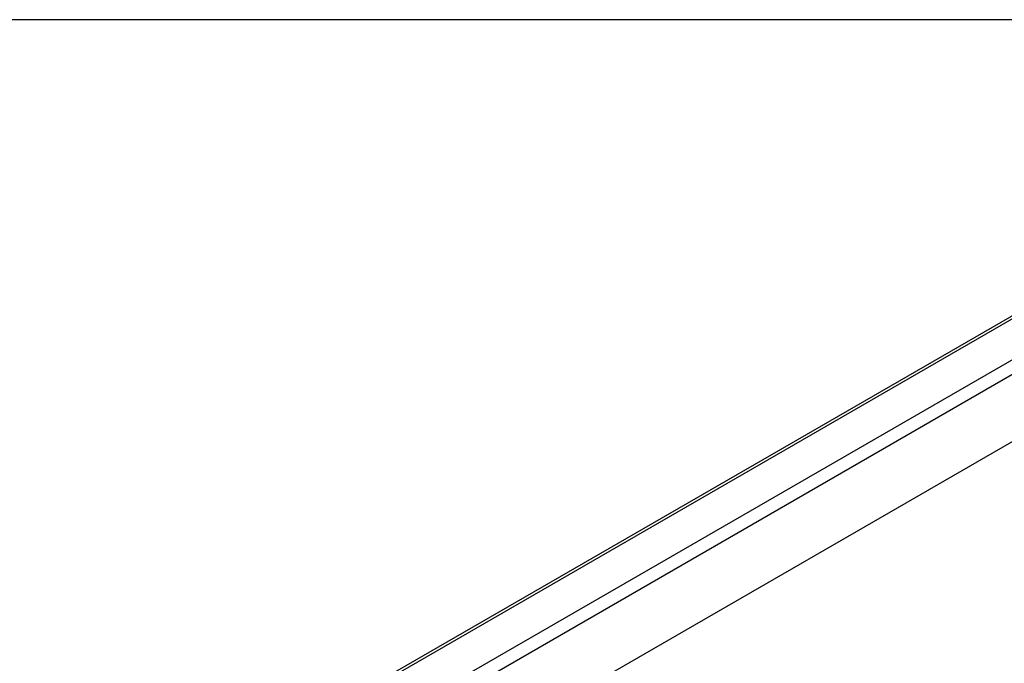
# Model space of a CAD drawing. Extents: x 24 to 2074, y 25 to 1460.
# Tile 10 of 11: x 1123 to 1555, y 1178 to 1460. Entities that reach past the tile are written whole.
import ezdxf

# ---------------------------------------------------------------- set-up
doc = ezdxf.new("R2010")
doc.units = 0
doc.header["$LTSCALE"] = 5
doc.layers.get('0').update_dxf_attribs({"linetype": 'CONTINUOUS'})
doc.layers.add('LAYER1', color=2, linetype='CONTINUOUS')

msp = doc.modelspace()

# ---------------------------------------------------------------- linework, layer by layer
at = {"color": 7, "linetype": 'CONTINUOUS'}
msp.add_line((2074, 1460), (24, 1460), dxfattribs=at)
at = {"layer": 'LAYER1', "color": 2, "linetype": 'CONTINUOUS'}
for p, q in [((1626.078, 1369.3), (1228.684, 1139.89)), ((1628.078, 1369.102), (1230.684, 1139.692)), ((1643.634, 1360.122), (1246.24, 1130.711)), ((1646.463, 1355.223), (1249.069, 1125.812)), ((1248.366, 1096.011), (1661.312, 1334.4))]:
    msp.add_line(p, q, dxfattribs=at)

doc.saveas('drawing.dxf')
